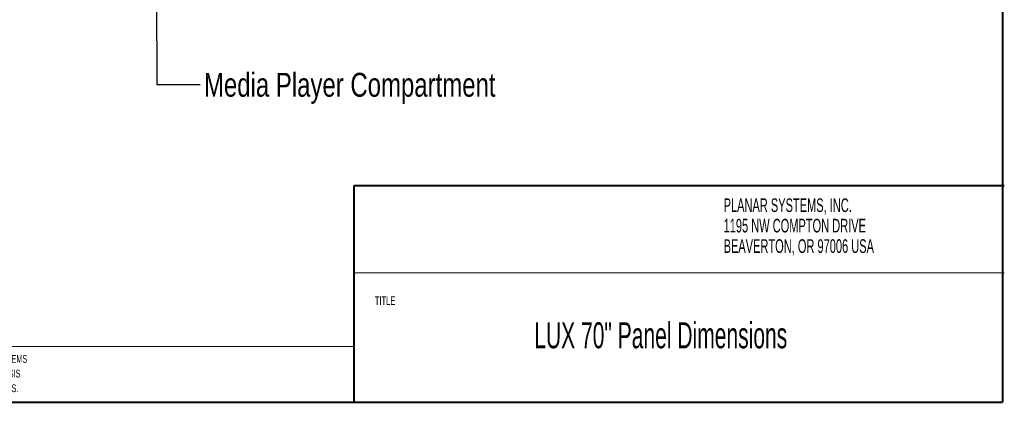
# Model space of a CAD drawing. Header units: millimetres. Extents: x 13 to 419, y 7 to 273.
# Tile 4 of 9: x 272 to 416, y 10 to 66. Entities that reach past the tile are written whole.
import ezdxf

# ---------------------------------------------------------------- set-up
doc = ezdxf.new("R2010")
doc.units = ezdxf.units.MM
doc.styles.add('SLDTEXTSTYLE0', font='TXT', dxfattribs={"width": 0.605})
doc.styles.add('SLDTEXTSTYLE1', font='TXT', dxfattribs={"width": 0.75})
doc.dimstyles.new('SLDDIMSTYLE0', dxfattribs={"dimtxt": 0, "dimasz": 1.3208, "dimexe": 0, "dimexo": 0.0625, "dimgap": 0, "dimtad": 0, "dimtih": 1, "dimtoh": 1, "dimdec": 0, "dimrnd": 1e-09, "dimzin": 0, "dimdsep": 46, "dimtxsty": 'Standard', "dimblk1": 'DOT', "dimblk2": 'DOT', "dimsah": 1, "dimcen": 0.09, "dimadec": 0, "dimazin": 0, "dimtfac": 1.3208, "dimtdec": 0, "dimtofl": 0, "dimtmove": 0, "dimatfit": 3, "dimldrblk": 'DOT', "dimfxl": 1, "dimfrac": 2, "dimtolj": 1, "dimtzin": 0, "dimarcsym": 0})

# ---------------------------------------------------------------- blocks, each defined once
blk = doc.blocks.new('SW_NOTE_0')
at = {"color": 0, "linetype": 'Continuous', "lineweight": 0, "char_height": 2, "attachment_point": 1, "style": 'SLDTEXTSTYLE0'}
for s, insert in [('PLANAR SYSTEMS, INC.', (0, 2.58)), ('1195 NW COMPTON DRIVE', (0, -0.42)), ('BEAVERTON, OR 97006 USA', (0, -3.42))]:
    blk.add_mtext(s, dxfattribs=dict(at, insert=insert))
blk = doc.blocks.new('SW_NOTE_1')
at = {"color": 0, "linetype": 'Continuous', "lineweight": 0, "char_height": 1.15, "attachment_point": 1, "style": 'SLDTEXTSTYLE0'}
for s, insert in [('THIS DRAWING CONTAINS INFORMATION PROPRIETARY TO PLANAR SYSTEMS, INC., ANY REPRODUCTION IN PART OR WHOLE WITHOUT THE WRITTEN PERMISSION OF PLANAR SYSTEMS', (0, 1.48)), ('IS PROHIBITED. THIS DRAWING IS SUPPLIED FOR INFORMATION, IDENTIFICATION, ENGINEERING, EVALUATION, AND/OR INSPECTION PURPOSES ONLY AND MAY NOT BE USED AS BASIS', (0, -0.67)), ('FOR THE MANUFACTURING OF PRODUCTS OR THE FURNISHING OF SERVICES TO PLANAR SYSTEMS OR TO ANY THIRD PARTY UNLESS AUTHORIZED IN WRITING BY PLANAR SYSTEMS.', (0, -2.82))]:
    blk.add_mtext(s, dxfattribs=dict(at, insert=insert))
blk = doc.blocks.new('Block1')
at = {"color": 7, "linetype": 'Continuous', "lineweight": 40}
for p, q in [((139.38, 178.08), (139.38, 209.83)), ((139.38, 209.83), (234.63, 209.83))]:
    blk.add_line(p, q, dxfattribs=at)
at = {"color": 7, "linetype": 'Continuous', "lineweight": 0}
for p, q in [((139.38, 209.83), (139.38, 178.08)), ((139.38, 209.83), (234.63, 209.83)), ((139.38, 197), (234.63, 197))]:
    blk.add_line(p, q, dxfattribs=at)
at = {"color": 7, "linetype": 'Continuous', "lineweight": 15}
blk.add_line((139.38, 186.2), (-8.21, 186.2), dxfattribs=at)
at = {"color": 7, "linetype": 'Continuous', "lineweight": 0}
for name, p in [('SW_NOTE_0', (193.5, 205.36)), ('SW_NOTE_1', (-5.89, 183.49))]:
    blk.add_blockref(name, p, dxfattribs=at)
at = {"color": 7, "linetype": 'Continuous', "lineweight": 0, "insert": (142.4, 193.55), "char_height": 1.25, "attachment_point": 1, "style": 'SLDTEXTSTYLE0'}
blk.add_mtext('TITLE', dxfattribs=at)
blk = doc.blocks.new('_DOT')
at = {"color": 0, "linetype": 'ByBlock', "lineweight": -2}
blk.add_line((-0.5, 0), (-1, 0), dxfattribs=at)
at = {"color": 0, "linetype": 'ByBlock', "const_width": 0.5}
blk.add_lwpolyline([(-0.25, 0, 1), (0.25, 0, 1)], format="xyb", close=True, dxfattribs=at)

msp = doc.modelspace()

# ---------------------------------------------------------------- linework, layer by layer
at = {"color": 7, "linetype": 'Continuous', "lineweight": 40}
for p in [(416.052, 269.748), (15.748, 9.652)]:
    msp.add_line(p, (416.052, 9.652), dxfattribs=at)

# ---------------------------------------------------------------- block references
at = {"color": 7, "linetype": 'Continuous'}
msp.add_blockref('Block1', (181.707, -168.373), dxfattribs=at)

# ---------------------------------------------------------------- texts
at = {"color": 7, "linetype": 'Continuous', "lineweight": 0}
for s, insert, char_height, attachment_point, style in [('Media Player Compartment', (299.058, 57.979), 3.5, 1, 'SLDTEXTSTYLE1'), ('LUX 70" Panel Dimensions', (365.995, 21.389), 3.81, 2, 'SLDTEXTSTYLE0')]:
    msp.add_mtext(s, dxfattribs=dict(at, insert=insert, char_height=char_height, attachment_point=attachment_point, style=style))

# ---------------------------------------------------------------- leaders
msp.add_leader([(291.979, 120.775), (292.138, 56.275), (298.488, 56.275)], dimstyle='SLDDIMSTYLE0', dxfattribs=at)

doc.saveas('drawing.dxf')
